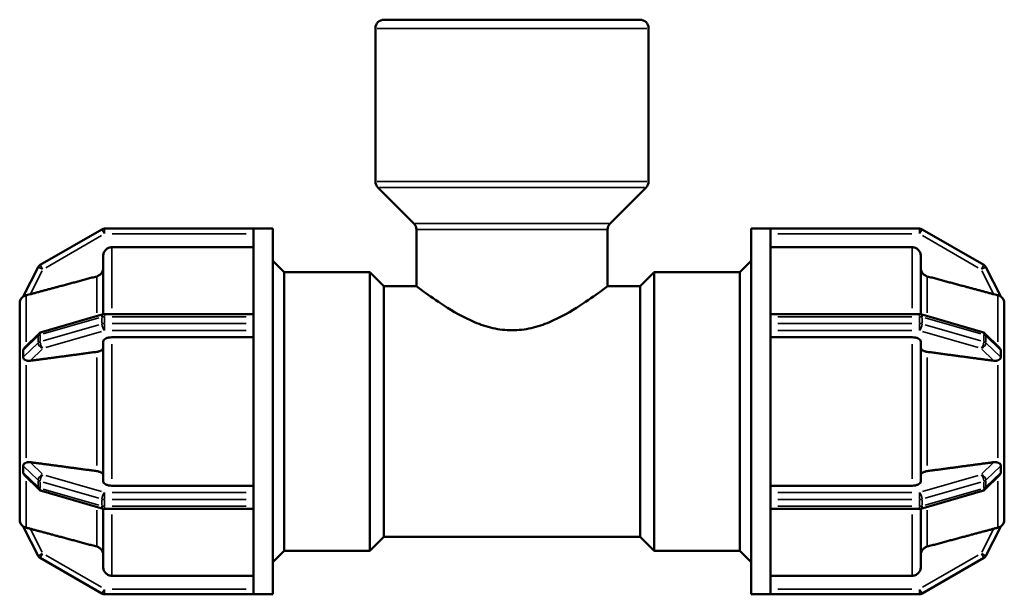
# Model space of a CAD drawing. Header units: millimetres. Extents: x 0 to 901, y -219 to 600.
# Tile 5 of 8: x 367 to 480, y 248 to 314. Entities that reach past the tile are written whole.
import ezdxf

# ---------------------------------------------------------------- set-up
doc = ezdxf.new("R2010")
doc.units = ezdxf.units.MM
doc.layers.add('Visible (ANSI)', color=7, linetype='Continuous', lineweight=50)
doc.layers.add('Visible Narrow (ANSI)', color=7, linetype='Continuous', lineweight=35)

msp = doc.modelspace()

# ---------------------------------------------------------------- linework, layer by layer
at = {"layer": 'Visible (ANSI)'}
for p, q in [((408.856, 314.427), (438.208, 314.427)), ((407.856, 295.842), (407.856, 313.427)), ((439.208, 295.842), (439.208, 313.427)), ((412.266, 291.017), (408.149, 295.134)), ((434.798, 291.017), (438.915, 295.134)), ((393.872, 290.427), (376.776, 290.427)), ((393.872, 290.427), (393.872, 290.42)), ((393.872, 290.427), (396.072, 290.427)), ((393.872, 280.393), (393.872, 290.42)), ((396.072, 248.427), (396.072, 290.427)), ((450.992, 248.427), (450.992, 290.427)), ((450.992, 290.427), (453.192, 290.427)), ((453.192, 290.42), (453.192, 290.427)), ((470.288, 290.427), (453.192, 290.427)), ((453.192, 280.393), (453.192, 290.42)), ((376.476, 290.347), (369.386, 286.254)), ((412.559, 283.827), (412.559, 290.31)), ((434.506, 283.827), (434.506, 290.31)), ((477.678, 286.254), (470.588, 290.347)), ((393.872, 288.298), (377.616, 288.298)), ((469.449, 288.298), (453.192, 288.298)), ((376.616, 280.595), (376.616, 287.297)), ((470.449, 287.297), (470.449, 280.595)), ((369.152, 286.006), (367.438, 282.639)), ((397.392, 285.427), (396.072, 286.747)), ((449.672, 285.427), (450.992, 286.747)), ((479.627, 282.639), (477.913, 286.006)), ((397.392, 253.427), (397.392, 285.427)), ((397.392, 285.427), (407.232, 285.427)), ((407.232, 253.427), (407.232, 285.427)), ((408.832, 283.827), (407.232, 285.427)), ((438.232, 283.827), (439.832, 285.427)), ((439.832, 285.427), (439.832, 253.427)), ((439.832, 285.427), (449.672, 285.427)), ((449.672, 253.427), (449.672, 285.427)), ((408.832, 255.027), (408.832, 283.827)), ((408.832, 283.827), (412.559, 283.827)), ((434.506, 283.827), (438.232, 283.827)), ((438.232, 255.027), (438.232, 283.827)), ((367.032, 281.842), (367.033, 281.844)), ((367.032, 276.544), (367.032, 281.842)), ((367.033, 281.841), (367.032, 281.842)), ((480.032, 281.842), (480.031, 281.844)), ((480.031, 281.841), (480.032, 281.842)), ((480.032, 281.842), (480.032, 276.544)), ((376.61, 280.594), (369.52, 278.547)), ((393.872, 280.617), (376.776, 280.617)), ((393.872, 280.393), (393.872, 280.317)), ((393.872, 279.927), (393.872, 280.317)), ((453.192, 280.617), (470.288, 280.617)), ((453.192, 280.317), (453.192, 280.393)), ((453.192, 279.927), (453.192, 280.317)), ((470.455, 280.594), (477.545, 278.547)), ((393.872, 279.538), (393.872, 279.927)), ((393.872, 279.538), (393.872, 279.455)), ((393.872, 259.4), (393.872, 279.455)), ((453.192, 279.538), (453.192, 279.927)), ((453.192, 279.455), (453.192, 279.538)), ((453.192, 259.4), (453.192, 279.455)), ((369.266, 278.398), (367.629, 276.79)), ((477.799, 278.398), (479.436, 276.79)), ((376.616, 261.402), (376.616, 277.453)), ((393.872, 277.953), (377.616, 277.953)), ((469.449, 277.953), (453.192, 277.953)), ((470.449, 277.453), (470.449, 261.402)), ((367.033, 276.545), (367.032, 276.544)), ((367.032, 276.544), (367.032, 275.635)), ((480.031, 276.545), (480.032, 276.544)), ((480.032, 276.544), (480.032, 275.635)), ((367.032, 275.635), (367.032, 274.725)), ((367.032, 274.725), (367.033, 274.727)), ((367.033, 274.725), (367.032, 274.725)), ((367.032, 264.129), (367.032, 274.725)), ((480.032, 274.725), (480.031, 274.727)), ((480.031, 274.725), (480.032, 274.725)), ((480.032, 275.635), (480.032, 274.725)), ((480.032, 274.725), (480.032, 264.129)), ((367.032, 264.129), (367.033, 264.13)), ((367.032, 264.129), (367.032, 263.22)), ((367.033, 264.128), (367.032, 264.129)), ((480.032, 264.129), (480.031, 264.13)), ((480.031, 264.128), (480.032, 264.129)), ((480.032, 264.129), (480.032, 263.22)), ((367.032, 263.22), (367.032, 262.311)), ((367.032, 262.311), (367.033, 262.31)), ((367.032, 257.013), (367.032, 262.311)), ((480.032, 262.311), (480.031, 262.31)), ((480.032, 263.22), (480.032, 262.311)), ((480.032, 262.311), (480.032, 257.013)), ((367.629, 262.064), (369.266, 260.456)), ((479.436, 262.064), (477.799, 260.456)), ((369.52, 260.308), (376.61, 258.261)), ((377.616, 260.901), (393.872, 260.901)), ((453.192, 260.901), (469.449, 260.901)), ((477.545, 260.308), (470.455, 258.261)), ((393.872, 259.4), (393.872, 259.317)), ((393.872, 258.927), (393.872, 259.317)), ((393.872, 258.538), (393.872, 258.927)), ((453.192, 259.317), (453.192, 259.4)), ((453.192, 258.927), (453.192, 259.317)), ((453.192, 258.538), (453.192, 258.927)), ((376.616, 251.558), (376.616, 258.26)), ((376.776, 258.238), (393.872, 258.238)), ((393.872, 258.538), (393.872, 258.462)), ((393.872, 248.434), (393.872, 258.462)), ((453.192, 258.462), (453.192, 258.538)), ((453.192, 248.434), (453.192, 258.462)), ((470.288, 258.238), (453.192, 258.238)), ((470.449, 258.26), (470.449, 251.558)), ((367.032, 257.013), (367.033, 257.013)), ((367.033, 257.01), (367.032, 257.013)), ((480.031, 257.01), (480.032, 257.013)), ((480.032, 257.013), (480.031, 257.013)), ((367.438, 256.216), (369.152, 252.849)), ((477.913, 252.849), (479.627, 256.216)), ((408.832, 255.027), (407.232, 253.427)), ((408.832, 255.027), (438.232, 255.027)), ((438.232, 255.027), (439.832, 253.427)), ((397.392, 253.427), (396.072, 252.107)), ((397.392, 253.427), (407.232, 253.427)), ((439.832, 253.427), (449.672, 253.427)), ((449.672, 253.427), (450.992, 252.107)), ((369.386, 252.601), (376.476, 248.508)), ((470.588, 248.508), (477.678, 252.601)), ((377.616, 250.557), (393.872, 250.557)), ((453.192, 250.557), (469.449, 250.557)), ((376.776, 248.427), (393.872, 248.427)), ((393.872, 248.434), (393.872, 248.427)), ((393.872, 248.427), (396.072, 248.427)), ((450.992, 248.427), (453.192, 248.427)), ((453.192, 248.427), (453.192, 248.434)), ((453.192, 248.427), (470.288, 248.427))]:
    msp.add_line(p, q, dxfattribs=at)
for centre, radius, start, end in [((408.856, 313.427), 1, 90, 180), ((438.208, 313.427), 1, 0, 90), ((408.856, 295.842), 1, 180, 225), ((438.208, 295.842), 1, 315, 0), ((376.776, 289.827), 0.6, 90, 120), ((411.559, 290.31), 1, 0, 45), ((435.506, 290.31), 1, 135, 180), ((470.288, 289.827), 0.6, 60, 90), ((369.686, 285.734), 0.6, 120, 153.02522), ((477.378, 285.734), 0.6, 26.97478, 60), ((368.032, 281.842), 1, 126.05044, 180), ((479.032, 281.842), 1, 0, 53.94956), ((376.776, 280.017), 0.6, 90, 106.10211), ((470.288, 280.017), 0.6, 73.89789, 90), ((369.686, 277.97), 0.6, 106.10211, 134.49057), ((477.378, 277.97), 0.6, 45.50943, 73.89789), ((369.686, 260.884), 0.6, 225.50943, 253.89789), ((477.378, 260.884), 0.6, 286.10211, 314.49057), ((376.776, 258.838), 0.6, 253.89789, 270), ((470.288, 258.838), 0.6, 270, 286.10211), ((368.032, 257.013), 1, 180, 233.94956), ((479.032, 257.013), 1, 306.05044, 0), ((369.686, 253.121), 0.6, 206.97478, 240), ((477.378, 253.121), 0.6, 300, 333.02522), ((376.776, 249.027), 0.6, 240, 270), ((470.288, 249.027), 0.6, 270, 300)]:
    msp.add_arc(centre, radius, start, end, dxfattribs=at)
for points, knots in [([(377.616, 288.298), (377.492, 288.298), (377.347, 288.269), (377.119, 288.175), (376.996, 288.092), (376.821, 287.918), (376.739, 287.794), (376.644, 287.566), (376.616, 287.42), (376.616, 287.297)], [0, 0, 0, 0, 0.03700516, 0.03700516, 0.0740396, 0.0740396, 0.11111156, 0.11111156, 0.14821822, 0.14821822, 0.14821822, 0.14821822]), ([(470.449, 287.297), (470.449, 287.42), (470.42, 287.566), (470.326, 287.794), (470.243, 287.918), (470.069, 288.092), (469.946, 288.175), (469.718, 288.269), (469.572, 288.298), (469.449, 288.298)], [-0.14821822, -0.14821822, -0.14821822, -0.14821822, -0.11111156, -0.11111156, -0.0740396, -0.0740396, -0.03700516, -0.03700516, 0, 0, 0, 0]), ([(376.616, 285.911), (376.616, 285.788), (376.587, 285.642), (376.492, 285.413), (376.41, 285.29), (376.235, 285.115), (376.112, 285.033), (375.96, 284.969), (375.918, 284.955), (375.874, 284.943)], [0.14823902, 0.14823902, 0.14823902, 0.14823902, 0.18536433, 0.18536433, 0.22245443, 0.22245443, 0.25949564, 0.25949564, 0.2719657, 0.2719657, 0.2719657, 0.2719657]), ([(471.19, 284.943), (471.147, 284.955), (471.105, 284.969), (470.953, 285.033), (470.83, 285.115), (470.655, 285.29), (470.573, 285.413), (470.478, 285.642), (470.449, 285.788), (470.449, 285.911)], [0.32102144, 0.32102144, 0.32102144, 0.32102144, 0.3334915, 0.3334915, 0.37053271, 0.37053271, 0.40762282, 0.40762282, 0.44474813, 0.44474813, 0.44474813, 0.44474813]), ([(412.559, 283.827), (412.559, 283.827), (412.632, 283.772), (412.926, 283.55), (413.147, 283.383), (414.004, 282.753), (414.842, 282.154), (416.726, 280.948), (417.917, 280.245), (419.911, 279.412), (420.611, 279.174), (422.052, 278.843), (422.793, 278.752), (423.532, 278.752)], [5.264155, 5.264155, 5.264155, 5.264155, 5.4809325, 5.4809325, 5.69771, 5.69771, 6.1312649, 6.1312649, 6.5750691, 6.5750691, 6.7969713, 6.7969713, 7.0188734, 7.0188734, 7.0188734, 7.0188734]), ([(423.532, 278.752), (424.272, 278.752), (425.013, 278.843), (426.453, 279.174), (427.154, 279.412), (429.148, 280.245), (430.338, 280.948), (432.223, 282.154), (433.061, 282.753), (433.918, 283.383), (434.139, 283.55), (434.433, 283.772), (434.506, 283.827), (434.506, 283.827)], [0, 0, 0, 0, 0.2219021, 0.2219021, 0.4438042, 0.4438042, 0.8876085, 0.8876085, 1.3211634, 1.3211634, 1.5379409, 1.5379409, 1.7547183, 1.7547183, 1.7547183, 1.7547183]), ([(367.774, 282.776), (367.756, 282.772), (367.738, 282.767), (367.639, 282.74), (367.573, 282.71), (367.498, 282.671), (367.473, 282.657), (367.446, 282.641), (367.439, 282.637), (367.437, 282.638), (367.437, 282.638), (367.438, 282.639)], [-0.388686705, -0.388686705, -0.388686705, -0.388686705, -0.382344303, -0.382344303, -0.351456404, -0.351456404, -0.333122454, -0.333122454, -0.319517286, -0.319517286, -0.317149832, -0.317149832, -0.317149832, -0.317149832]), ([(368.24, 282.892), (368.233, 282.89), (368.226, 282.888), (368.123, 282.861), (368.018, 282.834), (367.869, 282.798), (367.819, 282.786), (367.774, 282.776)], [0.215472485, 0.215472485, 0.215472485, 0.215472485, 0.217642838, 0.217642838, 0.247584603, 0.247584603, 0.263261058, 0.263261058, 0.263261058, 0.263261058]), ([(479.291, 282.776), (479.245, 282.786), (479.196, 282.798), (479.047, 282.834), (478.942, 282.861), (478.846, 282.887), (478.839, 282.888), (478.832, 282.89), (478.825, 282.892)], [0.381241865, 0.381241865, 0.381241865, 0.381241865, 0.39691832, 0.39691832, 0.426860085, 0.426860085, 0.426860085, 0.429030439, 0.429030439, 0.429030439, 0.429030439]), ([(479.627, 282.639), (479.627, 282.638), (479.627, 282.638), (479.628, 282.636), (479.622, 282.64), (479.591, 282.657), (479.56, 282.675), (479.471, 282.72), (479.395, 282.751), (479.298, 282.774), (479.295, 282.775), (479.291, 282.776)], [-0.099898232, -0.099898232, -0.099898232, -0.099898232, -0.099462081, -0.099462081, -0.084997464, -0.084997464, -0.062914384, -0.062914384, -0.029479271, -0.029479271, -0.028206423, -0.028206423, -0.028206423, -0.028206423]), ([(377.616, 277.953), (377.492, 277.953), (377.347, 277.939), (377.119, 277.892), (376.996, 277.851), (376.821, 277.763), (376.739, 277.702), (376.644, 277.587), (376.616, 277.514), (376.616, 277.453)], [0, 0, 0, 0, 0.03700516, 0.03700516, 0.0740396, 0.0740396, 0.11111156, 0.11111156, 0.14821822, 0.14821822, 0.14821822, 0.14821822]), ([(470.449, 277.453), (470.449, 277.514), (470.42, 277.587), (470.326, 277.702), (470.243, 277.763), (470.069, 277.851), (469.946, 277.892), (469.718, 277.939), (469.572, 277.953), (469.449, 277.953)], [-0.14821822, -0.14821822, -0.14821822, -0.14821822, -0.11111156, -0.11111156, -0.0740396, -0.0740396, -0.03700516, -0.03700516, 0, 0, 0, 0]), ([(367.438, 276.423), (367.437, 276.426), (367.437, 276.43), (367.438, 276.468), (367.445, 276.503), (367.48, 276.6), (367.518, 276.663), (367.585, 276.745), (367.606, 276.768), (367.629, 276.79)], [-0.32837075, -0.32837075, -0.32837075, -0.32837075, -0.326638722, -0.326638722, -0.310577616, -0.310577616, -0.283561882, -0.283561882, -0.272795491, -0.272795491, -0.272795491, -0.272795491]), ([(367.438, 275.643), (367.442, 275.781), (367.444, 275.914), (367.444, 276.164), (367.442, 276.293), (367.438, 276.423)], [0.450865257, 0.450865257, 0.450865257, 0.450865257, 0.494261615, 0.494261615, 0.537657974, 0.537657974, 0.537657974, 0.537657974]), ([(376.616, 276.76), (376.616, 276.698), (376.587, 276.625), (376.492, 276.511), (376.41, 276.449), (376.235, 276.362), (376.112, 276.321), (375.96, 276.289), (375.918, 276.282), (375.874, 276.276)], [0.14823902, 0.14823902, 0.14823902, 0.14823902, 0.18536433, 0.18536433, 0.22245443, 0.22245443, 0.25949564, 0.25949564, 0.2719657, 0.2719657, 0.2719657, 0.2719657]), ([(471.19, 276.276), (471.147, 276.282), (471.105, 276.289), (470.953, 276.321), (470.83, 276.362), (470.655, 276.449), (470.573, 276.511), (470.478, 276.625), (470.449, 276.698), (470.449, 276.76)], [0.32102144, 0.32102144, 0.32102144, 0.32102144, 0.3334915, 0.3334915, 0.37053271, 0.37053271, 0.40762282, 0.40762282, 0.44474813, 0.44474813, 0.44474813, 0.44474813]), ([(479.436, 276.79), (479.454, 276.772), (479.471, 276.754), (479.54, 276.673), (479.582, 276.606), (479.619, 276.506), (479.626, 276.47), (479.627, 276.431), (479.627, 276.427), (479.627, 276.423)], [-0.156392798, -0.156392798, -0.156392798, -0.156392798, -0.147812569, -0.147812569, -0.119556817, -0.119556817, -0.103587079, -0.103587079, -0.10157858, -0.10157858, -0.10157858, -0.10157858]), ([(479.627, 276.423), (479.623, 276.293), (479.621, 276.164), (479.621, 276.039), (479.621, 275.914), (479.623, 275.781), (479.627, 275.643)], [-0.043396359, -0.043396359, -0.043396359, -0.043396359, 0, 0, 0, 0.043396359, 0.043396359, 0.043396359, 0.043396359]), ([(367.774, 275.298), (367.744, 275.31), (367.716, 275.323), (367.618, 275.372), (367.561, 275.41), (367.493, 275.478), (367.471, 275.507), (367.445, 275.568), (367.438, 275.597), (367.437, 275.633), (367.437, 275.638), (367.438, 275.643)], [-0.384514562, -0.384514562, -0.384514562, -0.384514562, -0.374113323, -0.374113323, -0.346239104, -0.346239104, -0.329094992, -0.329094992, -0.315763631, -0.315763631, -0.313736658, -0.313736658, -0.313736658, -0.313736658]), ([(368.24, 275.251), (368.233, 275.25), (368.226, 275.249), (368.123, 275.237), (368.018, 275.238), (367.869, 275.266), (367.819, 275.28), (367.774, 275.298)], [0.215472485, 0.215472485, 0.215472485, 0.215472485, 0.217642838, 0.217642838, 0.247584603, 0.247584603, 0.263261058, 0.263261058, 0.263261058, 0.263261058]), ([(479.291, 275.298), (479.245, 275.28), (479.196, 275.266), (479.047, 275.238), (478.942, 275.237), (478.846, 275.248), (478.839, 275.249), (478.832, 275.25), (478.825, 275.251)], [0.381241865, 0.381241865, 0.381241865, 0.381241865, 0.39691832, 0.39691832, 0.426860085, 0.426860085, 0.426860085, 0.429030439, 0.429030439, 0.429030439, 0.429030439]), ([(479.627, 275.643), (479.627, 275.642), (479.627, 275.64), (479.628, 275.603), (479.621, 275.571), (479.588, 275.494), (479.551, 275.453), (479.452, 275.374), (479.379, 275.334), (479.291, 275.298)], [-0.10171384, -0.10171384, -0.10171384, -0.10171384, -0.101069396, -0.101069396, -0.08551793, -0.08551793, -0.059384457, -0.059384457, -0.028142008, -0.028142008, -0.028142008, -0.028142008]), ([(367.438, 263.212), (367.438, 263.214), (367.437, 263.216), (367.437, 263.254), (367.444, 263.286), (367.478, 263.364), (367.516, 263.405), (367.617, 263.483), (367.689, 263.522), (367.774, 263.557)], [-0.314513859, -0.314513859, -0.314513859, -0.314513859, -0.313579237, -0.313579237, -0.298738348, -0.298738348, -0.273602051, -0.273602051, -0.244915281, -0.244915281, -0.244915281, -0.244915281]), ([(367.774, 263.557), (367.819, 263.575), (367.869, 263.589), (368.018, 263.617), (368.123, 263.618), (368.226, 263.606), (368.233, 263.605), (368.24, 263.604)], [0.163599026, 0.163599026, 0.163599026, 0.163599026, 0.179275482, 0.179275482, 0.209217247, 0.209217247, 0.2113876, 0.2113876, 0.2113876, 0.2113876]), ([(478.825, 263.604), (478.832, 263.605), (478.839, 263.606), (478.846, 263.607), (478.942, 263.618), (479.047, 263.617), (479.196, 263.589), (479.245, 263.575), (479.291, 263.557)], [0.424689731, 0.424689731, 0.424689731, 0.424689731, 0.426860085, 0.426860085, 0.426860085, 0.45680185, 0.45680185, 0.472478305, 0.472478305, 0.472478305, 0.472478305]), ([(479.291, 263.557), (479.319, 263.545), (479.346, 263.533), (479.443, 263.485), (479.502, 263.446), (479.57, 263.378), (479.593, 263.349), (479.619, 263.288), (479.626, 263.26), (479.627, 263.222), (479.627, 263.217), (479.627, 263.212)], [-0.175264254, -0.175264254, -0.175264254, -0.175264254, -0.164847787, -0.164847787, -0.135162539, -0.135162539, -0.116936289, -0.116936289, -0.102867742, -0.102867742, -0.100499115, -0.100499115, -0.100499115, -0.100499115]), ([(367.629, 262.064), (367.608, 262.085), (367.589, 262.106), (367.521, 262.188), (367.481, 262.253), (367.445, 262.352), (367.438, 262.387), (367.437, 262.425), (367.437, 262.429), (367.438, 262.432)], [-0.38179873, -0.38179873, -0.38179873, -0.38179873, -0.372080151, -0.372080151, -0.344253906, -0.344253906, -0.32834983, -0.32834983, -0.326719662, -0.326719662, -0.326719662, -0.326719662]), ([(367.438, 262.432), (367.442, 262.561), (367.444, 262.69), (367.444, 262.941), (367.442, 263.074), (367.438, 263.212)], [0.450865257, 0.450865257, 0.450865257, 0.450865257, 0.494261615, 0.494261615, 0.537657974, 0.537657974, 0.537657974, 0.537657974]), ([(375.874, 262.579), (375.918, 262.573), (375.96, 262.566), (376.112, 262.534), (376.235, 262.493), (376.41, 262.405), (376.492, 262.344), (376.587, 262.229), (376.616, 262.157), (376.616, 262.095)], [0.32102144, 0.32102144, 0.32102144, 0.32102144, 0.3334915, 0.3334915, 0.37053271, 0.37053271, 0.40762282, 0.40762282, 0.44474813, 0.44474813, 0.44474813, 0.44474813]), ([(470.449, 262.095), (470.449, 262.157), (470.478, 262.229), (470.573, 262.344), (470.655, 262.405), (470.83, 262.493), (470.953, 262.534), (471.105, 262.566), (471.147, 262.573), (471.19, 262.579)], [0.14823902, 0.14823902, 0.14823902, 0.14823902, 0.18536433, 0.18536433, 0.22245443, 0.22245443, 0.25949564, 0.25949564, 0.2719657, 0.2719657, 0.2719657, 0.2719657]), ([(479.627, 262.432), (479.627, 262.43), (479.627, 262.428), (479.627, 262.392), (479.621, 262.357), (479.588, 262.262), (479.552, 262.201), (479.487, 262.118), (479.463, 262.091), (479.436, 262.064)], [-0.102937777, -0.102937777, -0.102937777, -0.102937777, -0.101887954, -0.101887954, -0.086181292, -0.086181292, -0.0602102, -0.0602102, -0.047698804, -0.047698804, -0.047698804, -0.047698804]), ([(479.627, 263.212), (479.623, 263.074), (479.621, 262.941), (479.621, 262.816), (479.621, 262.69), (479.623, 262.561), (479.627, 262.432)], [-0.043396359, -0.043396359, -0.043396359, -0.043396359, 0, 0, 0, 0.043396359, 0.043396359, 0.043396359, 0.043396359]), ([(376.616, 261.402), (376.616, 261.34), (376.644, 261.267), (376.739, 261.153), (376.821, 261.092), (376.996, 261.004), (377.119, 260.963), (377.347, 260.916), (377.492, 260.901), (377.616, 260.901)], [-0.14821822, -0.14821822, -0.14821822, -0.14821822, -0.11111156, -0.11111156, -0.0740396, -0.0740396, -0.03700516, -0.03700516, 0, 0, 0, 0]), ([(469.449, 260.901), (469.572, 260.901), (469.718, 260.916), (469.946, 260.963), (470.069, 261.004), (470.243, 261.092), (470.326, 261.153), (470.42, 261.267), (470.449, 261.34), (470.449, 261.402)], [0, 0, 0, 0, 0.03700516, 0.03700516, 0.0740396, 0.0740396, 0.11111156, 0.11111156, 0.14821822, 0.14821822, 0.14821822, 0.14821822]), ([(367.438, 256.216), (367.437, 256.218), (367.44, 256.217), (367.46, 256.205), (367.484, 256.191), (367.561, 256.15), (367.635, 256.116), (367.742, 256.086), (367.758, 256.082), (367.774, 256.079)], [-0.33460724, -0.33460724, -0.33460724, -0.33460724, -0.322101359, -0.322101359, -0.301069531, -0.301069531, -0.264814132, -0.264814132, -0.258951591, -0.258951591, -0.258951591, -0.258951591]), ([(367.774, 256.079), (367.819, 256.068), (367.869, 256.057), (368.018, 256.021), (368.123, 255.994), (368.226, 255.966), (368.233, 255.964), (368.24, 255.962)], [0.163599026, 0.163599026, 0.163599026, 0.163599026, 0.179275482, 0.179275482, 0.209217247, 0.209217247, 0.2113876, 0.2113876, 0.2113876, 0.2113876]), ([(478.825, 255.962), (478.832, 255.964), (478.839, 255.966), (478.846, 255.968), (478.942, 255.994), (479.047, 256.021), (479.196, 256.057), (479.245, 256.068), (479.291, 256.079)], [0.424689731, 0.424689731, 0.424689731, 0.424689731, 0.426860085, 0.426860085, 0.426860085, 0.45680185, 0.45680185, 0.472478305, 0.472478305, 0.472478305, 0.472478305]), ([(479.291, 256.079), (479.309, 256.083), (479.327, 256.087), (479.426, 256.115), (479.492, 256.145), (479.567, 256.183), (479.591, 256.198), (479.619, 256.214), (479.626, 256.217), (479.627, 256.217), (479.627, 256.217), (479.627, 256.216)], [-0.174167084, -0.174167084, -0.174167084, -0.174167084, -0.167555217, -0.167555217, -0.135588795, -0.135588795, -0.116612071, -0.116612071, -0.102522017, -0.102522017, -0.100086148, -0.100086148, -0.100086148, -0.100086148]), ([(375.874, 253.911), (375.918, 253.9), (375.96, 253.885), (376.112, 253.822), (376.235, 253.74), (376.41, 253.565), (376.492, 253.441), (376.587, 253.213), (376.616, 253.067), (376.616, 252.943)], [0.32102144, 0.32102144, 0.32102144, 0.32102144, 0.3334915, 0.3334915, 0.37053271, 0.37053271, 0.40762282, 0.40762282, 0.44474813, 0.44474813, 0.44474813, 0.44474813]), ([(470.449, 252.943), (470.449, 253.067), (470.478, 253.213), (470.573, 253.441), (470.655, 253.565), (470.83, 253.74), (470.953, 253.822), (471.105, 253.885), (471.147, 253.9), (471.19, 253.911)], [0.14823902, 0.14823902, 0.14823902, 0.14823902, 0.18536433, 0.18536433, 0.22245443, 0.22245443, 0.25949564, 0.25949564, 0.2719657, 0.2719657, 0.2719657, 0.2719657]), ([(376.616, 251.558), (376.616, 251.435), (376.644, 251.289), (376.739, 251.06), (376.821, 250.937), (376.996, 250.762), (377.119, 250.68), (377.347, 250.585), (377.492, 250.557), (377.616, 250.557)], [-0.14821822, -0.14821822, -0.14821822, -0.14821822, -0.11111156, -0.11111156, -0.0740396, -0.0740396, -0.03700516, -0.03700516, 0, 0, 0, 0]), ([(469.449, 250.557), (469.572, 250.557), (469.718, 250.585), (469.946, 250.68), (470.069, 250.762), (470.243, 250.937), (470.326, 251.06), (470.42, 251.289), (470.449, 251.435), (470.449, 251.558)], [0, 0, 0, 0, 0.03700516, 0.03700516, 0.0740396, 0.0740396, 0.11111156, 0.11111156, 0.14821822, 0.14821822, 0.14821822, 0.14821822])]:
    msp.add_open_spline(points, degree=3, knots=knots, dxfattribs=at)
for points, weights in [([(375.874, 284.943), (371.787, 283.846), (368.24, 282.892)], [1, 1.00266568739, 1.00032963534]), ([(478.825, 282.892), (475.278, 283.846), (471.19, 284.943)], [1.00032963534, 1.00266568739, 1]), ([(375.874, 276.276), (371.787, 275.727), (368.24, 275.251)], [1, 1.00266611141, 1.00033048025]), ([(478.825, 275.251), (475.278, 275.727), (471.19, 276.276)], [1.00033048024, 1.00266611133, 1]), ([(368.24, 263.604), (371.787, 263.128), (375.874, 262.579)], [1.00033048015, 1.00266611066, 1]), ([(471.19, 262.579), (475.278, 263.128), (478.825, 263.604)], [1, 1.00266611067, 1.00033048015]), ([(368.24, 255.962), (371.787, 255.009), (375.874, 253.911)], [1.00033048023, 1.00266611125, 1]), ([(471.19, 253.911), (475.278, 255.009), (478.825, 255.962)], [1, 1.00266611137, 1.00033048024])]:
    msp.add_rational_spline(points, weights, degree=2, dxfattribs=at)
for points in [[(367.033, 281.844), (367.033, 281.843), (367.033, 281.842), (367.033, 281.841)], [(480.031, 281.841), (480.031, 281.842), (480.031, 281.843), (480.031, 281.844)], [(367.033, 276.545), (367.032, 276.234), (367.032, 275.923), (367.032, 275.635)], [(480.032, 275.635), (480.032, 275.923), (480.033, 276.234), (480.031, 276.545)], [(367.032, 275.635), (367.032, 275.346), (367.032, 275.035), (367.033, 274.727)], [(367.033, 274.727), (367.033, 274.726), (367.033, 274.726), (367.033, 274.725)], [(480.031, 274.727), (480.033, 275.035), (480.032, 275.346), (480.032, 275.635)], [(480.031, 274.725), (480.031, 274.726), (480.031, 274.726), (480.031, 274.727)], [(367.033, 264.128), (367.032, 263.82), (367.032, 263.509), (367.032, 263.22)], [(367.033, 264.13), (367.033, 264.129), (367.033, 264.129), (367.033, 264.128)], [(480.031, 264.128), (480.031, 264.129), (480.031, 264.129), (480.031, 264.13)], [(480.032, 263.22), (480.032, 263.509), (480.033, 263.82), (480.031, 264.128)], [(367.032, 263.22), (367.032, 262.931), (367.032, 262.621), (367.033, 262.31)], [(480.031, 262.31), (480.033, 262.621), (480.032, 262.931), (480.032, 263.22)], [(367.033, 257.013), (367.033, 257.012), (367.033, 257.011), (367.033, 257.01)], [(480.031, 257.01), (480.031, 257.011), (480.031, 257.012), (480.031, 257.013)]]:
    msp.add_open_spline(points, degree=3, dxfattribs=at)
at = {"layer": 'Visible Narrow (ANSI)'}
for p, q in [((439.015, 313.427), (408.049, 313.427)), ((408.049, 295.842), (439.015, 295.842)), ((438.726, 295.134), (408.339, 295.134)), ((376.776, 290.426), (376.776, 289.874)), ((412.405, 291.017), (434.66, 291.017)), ((470.288, 289.874), (470.288, 290.426)), ((370.041, 285.939), (376.422, 289.623)), ((376.753, 289.868), (376.477, 290.345)), ((377.631, 289.827), (393.018, 289.827)), ((434.37, 290.31), (412.694, 290.31)), ((454.047, 289.827), (469.434, 289.827)), ((470.587, 290.345), (470.312, 289.868)), ((470.643, 289.623), (477.024, 285.939)), ((377.616, 288.234), (377.616, 281.277)), ((469.449, 281.277), (469.449, 288.234)), ((369.644, 285.755), (369.153, 286.005)), ((369.387, 286.252), (369.663, 285.775)), ((477.402, 285.775), (477.677, 286.252)), ((477.911, 286.005), (477.42, 285.755)), ((368.312, 283.034), (369.614, 285.592)), ((375.874, 280.772), (375.874, 284.895)), ((471.19, 284.895), (471.19, 280.772)), ((477.451, 285.592), (478.752, 283.034)), ((367.774, 277.426), (367.774, 282.72)), ((479.291, 277.426), (479.291, 282.72)), ((376.776, 280.616), (376.776, 280.344)), ((376.776, 279.577), (376.776, 280.278)), ((377.631, 280.317), (393.018, 280.317)), ((454.047, 280.317), (469.434, 280.317)), ((470.288, 280.344), (470.288, 280.616)), ((470.288, 280.278), (470.288, 279.577)), ((369.741, 278.333), (376.122, 280.175)), ((376.122, 279.395), (369.741, 277.553)), ((376.476, 280.238), (376.476, 279.536)), ((376.776, 279.496), (376.776, 278.743)), ((393.018, 279.538), (377.631, 279.538)), ((469.434, 279.538), (454.047, 279.538)), ((470.288, 278.743), (470.288, 279.496)), ((470.588, 279.536), (470.588, 280.238)), ((470.943, 280.175), (477.324, 278.333)), ((477.324, 277.553), (470.943, 279.395)), ((367.523, 276.507), (369.066, 278.022)), ((369.152, 278.068), (369.152, 277.366)), ((369.386, 277.49), (369.386, 278.191)), ((370.041, 276.774), (376.422, 278.616)), ((377.631, 278.718), (393.018, 278.718)), ((454.047, 278.718), (469.434, 278.718)), ((470.643, 278.616), (477.024, 276.774)), ((477.678, 278.191), (477.678, 277.49)), ((477.913, 277.366), (477.913, 278.068)), ((477.999, 278.022), (479.541, 276.507)), ((369.066, 277.243), (367.523, 275.727)), ((377.616, 277.155), (377.616, 261.7)), ((469.449, 261.7), (469.449, 277.155)), ((479.541, 275.727), (477.999, 277.243)), ((368.312, 275.322), (369.614, 276.6)), ((477.451, 276.6), (478.752, 275.322)), ((367.774, 264.109), (367.774, 274.746)), ((375.874, 263.222), (375.874, 275.632)), ((471.19, 275.632), (471.19, 263.222)), ((479.291, 264.109), (479.291, 274.746)), ((369.614, 262.254), (368.312, 263.533)), ((478.752, 263.533), (477.451, 262.254)), ((367.523, 263.127), (369.066, 261.612)), ((369.066, 260.832), (367.523, 262.348)), ((477.999, 261.612), (479.541, 263.127)), ((479.541, 262.348), (477.999, 260.832)), ((367.774, 256.134), (367.774, 261.428)), ((369.152, 261.489), (369.152, 260.787)), ((369.386, 260.664), (369.386, 261.365)), ((369.741, 261.302), (376.122, 259.46)), ((376.422, 260.239), (370.041, 262.081)), ((477.024, 262.081), (470.643, 260.239)), ((470.943, 259.46), (477.324, 261.302)), ((477.678, 261.365), (477.678, 260.664)), ((477.913, 260.787), (477.913, 261.489)), ((479.291, 256.134), (479.291, 261.428)), ((376.122, 258.68), (369.741, 260.522)), ((376.776, 260.112), (376.776, 259.359)), ((393.018, 260.137), (377.631, 260.137)), ((469.434, 260.137), (454.047, 260.137)), ((470.288, 259.359), (470.288, 260.112)), ((477.324, 260.522), (470.943, 258.68)), ((376.476, 259.318), (376.476, 258.617)), ((376.776, 258.577), (376.776, 259.278)), ((377.631, 259.317), (393.018, 259.317)), ((454.047, 259.317), (469.434, 259.317)), ((470.288, 259.278), (470.288, 258.577)), ((470.588, 258.617), (470.588, 259.318)), ((375.874, 253.959), (375.874, 258.082)), ((376.776, 258.511), (376.776, 258.238)), ((393.018, 258.538), (377.631, 258.538)), ((469.434, 258.538), (454.047, 258.538)), ((470.288, 258.238), (470.288, 258.511)), ((471.19, 258.082), (471.19, 253.959)), ((377.616, 257.577), (377.616, 250.621)), ((469.449, 250.621), (469.449, 257.577)), ((369.614, 253.263), (368.312, 255.82)), ((478.752, 255.82), (477.451, 253.263)), ((369.153, 252.849), (369.644, 253.099)), ((369.663, 253.08), (369.387, 252.603)), ((376.422, 249.232), (370.041, 252.916)), ((477.024, 252.916), (470.643, 249.232)), ((477.677, 252.603), (477.402, 253.08)), ((477.42, 253.099), (477.911, 252.849)), ((376.477, 248.509), (376.753, 248.987)), ((376.776, 248.98), (376.776, 248.429)), ((393.018, 249.027), (377.631, 249.027)), ((469.434, 249.027), (454.047, 249.027)), ((470.288, 248.429), (470.288, 248.98)), ((470.312, 248.987), (470.587, 248.509))]:
    msp.add_line(p, q, dxfattribs=at)
for centre, major_axis, ratio, start_param, end_param in [((376.776, 280.017), (-0.166, 0.576), 0.4330127, 0.0491397, 0.933654), ((376.776, 280.017), (0.6, 0), 0.5, 1.5969763, 2.0682152), ((470.288, 280.017), (0.6, 0), 0.5, 1.0733775, 1.5446164), ((470.288, 280.017), (0.166, 0.576), 0.4330127, 5.3495313, 6.2340456), ((376.776, 279.238), (0.166, -0.576), 0.4330127, 4.2029262, 5.6166429), ((376.776, 279.238), (-0.6, 0), 0.5, 4.7385689, 5.2098078), ((470.288, 279.238), (-0.6, 0), 0.5, 4.2149701, 4.686209), ((470.288, 279.238), (0.166, 0.576), 0.4330127, 3.8081351, 5.2218518), ((369.686, 277.97), (-0.42, 0.428), 0.7718073, 0.0332966, 0.6326361), ((369.686, 277.97), (0.6, 0), 0.5, 2.123215, 2.6419739), ((369.686, 277.97), (-0.166, 0.576), 0.4330127, 0.0491397, 0.933654), ((477.378, 277.97), (0.166, 0.576), 0.4330127, 5.3495313, 6.2340456), ((477.378, 277.97), (0.6, 0), 0.5, 0.4996187, 1.0183776), ((477.378, 277.97), (0.42, 0.428), 0.7718073, 5.6505492, 6.2498887), ((369.686, 277.191), (0.42, -0.428), 0.7718073, 3.8860652, 5.2997819), ((369.686, 277.191), (-0.6, 0), 0.5, 5.2648077, 5.7835666), ((369.686, 277.191), (-0.166, 0.576), 0.4330127, 1.0613335, 2.4750502), ((477.378, 277.191), (-0.166, -0.576), 0.4330127, 0.6665424, 2.0802591), ((477.378, 277.191), (0.42, 0.428), 0.7718073, 4.124996, 5.5387127), ((477.378, 277.191), (-0.6, 0), 0.5, 3.6412114, 4.1599703), ((369.686, 261.664), (-0.42, -0.428), 0.7718073, 4.124996, 5.5387127), ((477.378, 261.664), (-0.42, 0.428), 0.7718073, 3.8860652, 5.2997819), ((369.686, 261.664), (0.6, 0), 0.5, 3.6412114, 4.1599703), ((369.686, 261.664), (0.166, 0.576), 0.4330127, 0.6665424, 2.0802591), ((477.378, 261.664), (0.166, -0.576), 0.4330127, 1.0613335, 2.4750502), ((477.378, 261.664), (0.6, 0), 0.5, 5.2648077, 5.7835666), ((369.686, 260.884), (-0.42, -0.428), 0.7718073, 5.6505492, 6.2498887), ((369.686, 260.884), (-0.6, 0), 0.5, 0.4996187, 1.0183776), ((369.686, 260.884), (-0.166, -0.576), 0.4330127, 5.3495313, 6.2340456), ((376.776, 259.617), (-0.166, -0.576), 0.4330127, 3.8081351, 5.2218518), ((470.288, 259.617), (-0.166, 0.576), 0.4330127, 4.2029262, 5.6166429), ((477.378, 260.884), (0.166, -0.576), 0.4330127, 0.0491397, 0.933654), ((477.378, 260.884), (-0.6, 0), 0.5, 2.123215, 2.6419739), ((477.378, 260.884), (0.42, -0.428), 0.7718073, 0.0332966, 0.6326361), ((376.776, 259.617), (0.6, 0), 0.5, 4.2149701, 4.686209), ((470.288, 259.617), (0.6, 0), 0.5, 4.7385689, 5.2098078), ((376.776, 258.838), (-0.166, -0.576), 0.4330127, 5.3495313, 6.2340456), ((376.776, 258.838), (-0.6, 0), 0.5, 1.0733775, 1.5446164), ((470.288, 258.838), (-0.6, 0), 0.5, 1.5969763, 2.0682152), ((470.288, 258.838), (0.166, -0.576), 0.4330127, 0.0491397, 0.933654)]:
    msp.add_ellipse(centre, major_axis=major_axis, ratio=ratio, start_param=start_param, end_param=end_param, dxfattribs=at)

doc.saveas('drawing.dxf')
